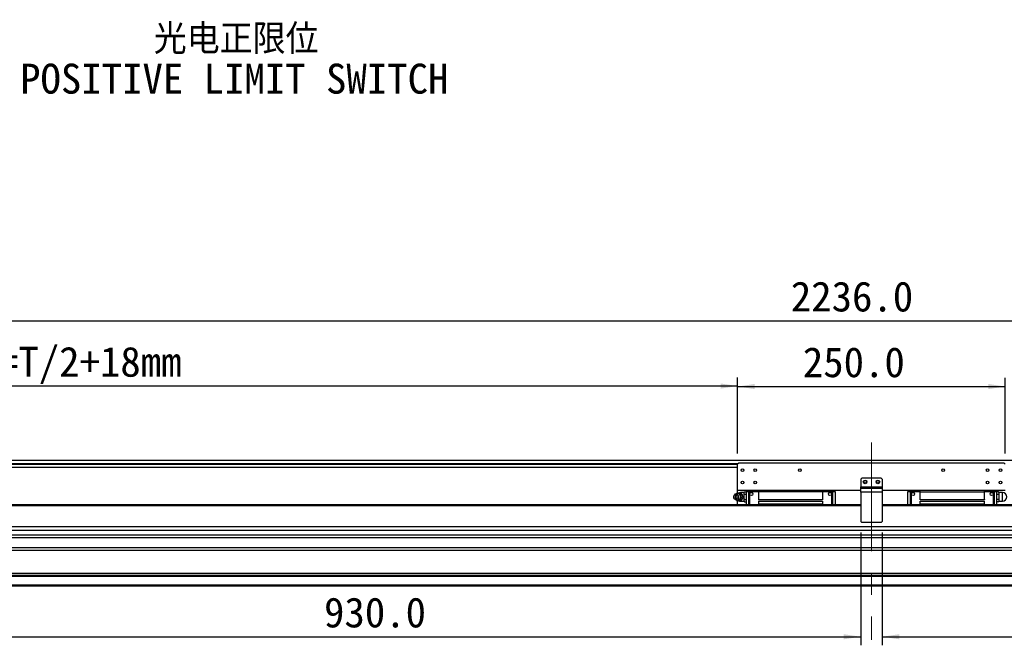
# Model space of a CAD drawing. Header units: millimetres. Extents: x 40 to 3320, y 40 to 2336.
# Tile 3 of 7: x 535 to 1455, y 1118 to 1702. Entities that reach past the tile are written whole.
import ezdxf

# ---------------------------------------------------------------- set-up
doc = ezdxf.new("R2010")
doc.units = ezdxf.units.MM
doc.header["$LTSCALE"] = 8
doc.linetypes.add('CENTERX2', pattern=[20.32, 12.7, -2.54, 2.54, -2.54])
doc.layers.add('DIMNS', color=7, linetype='Continuous')
doc.styles.add('SLDTEXTSTYLE7', font='txt')
doc.styles.add('SLDTEXTSTYLE8', font='txt', dxfattribs={"bigfont": 'bigfont'})
doc.dimstyles.new('SLDDIMSTYLE1', dxfattribs={"dimtxt": 28, "dimasz": 16, "dimexe": 0, "dimexo": 0.0625, "dimgap": 7, "dimtad": 2, "dimdec": 1, "dimrnd": 1e-09, "dimzin": 4, "dimdsep": 46, "dimtxsty": 'SLDTEXTSTYLE7', "dimsah": 1, "dimcen": 0.09, "dimadec": 0, "dimazin": 1, "dimtfac": 1, "dimtdec": 1, "dimtofl": 0, "dimtmove": 0, "dimatfit": 3, "dimfxl": 0, "dimfrac": 2, "dimtolj": 1, "dimtzin": 12, "dimarcsym": 0})

# ---------------------------------------------------------------- blocks, each defined once
blk = doc.blocks.new('_D_7')
at = {"layer": 'DIMNS'}
for p, q in [((257.66, 1291.24), (257.66, 1368.13)), ((1205.66, 1297.24), (1205.66, 1368.13)), ((1205.66, 1360.13), (257.66, 1360.13))]:
    blk.add_line(p, q, dxfattribs=at)
for points in [[(257.66, 1360.13), (273.66, 1357.73), (273.66, 1362.53)], [(1205.66, 1360.13), (1189.66, 1362.53), (1189.66, 1357.73)]]:
    blk.add_solid(points, dxfattribs=at)
at = {"layer": 'DIMNS', "char_height": 28, "attachment_point": 1, "style": 'SLDTEXTSTYLE7'}
for s, insert in [('=T/2+18mm', (514.82, 1396.87)), ('948.0', (425.61, 1396.87))]:
    blk.add_mtext(s, dxfattribs=dict(at, insert=insert))
blk = doc.blocks.new('_D_8')
at = {"layer": 'DIMNS'}
for p, q in [((1205.66, 1297.24), (1205.66, 1367.68)), ((1455.66, 1297.24), (1455.66, 1367.68)), ((1205.66, 1359.68), (1455.66, 1359.68))]:
    blk.add_line(p, q, dxfattribs=at)
for points in [[(1205.66, 1359.68), (1221.66, 1357.28), (1221.66, 1362.08)], [(1455.66, 1359.68), (1439.66, 1362.08), (1439.66, 1357.28)]]:
    blk.add_solid(points, dxfattribs=at)
at = {"layer": 'DIMNS', "insert": (1266.56, 1396.42), "char_height": 28, "attachment_point": 1, "style": 'SLDTEXTSTYLE7'}
blk.add_mtext('250.0', dxfattribs=at)
blk = doc.blocks.new('_D_10')
at = {"layer": 'DIMNS'}
for p, q in [((212.66, 1266.74), (212.66, 1429.08)), ((2448.66, 1266.74), (2448.66, 1429.08)), ((212.66, 1421.08), (2448.66, 1421.08))]:
    blk.add_line(p, q, dxfattribs=at)
for points in [[(212.66, 1421.08), (228.66, 1418.68), (228.66, 1423.48)], [(2448.66, 1421.08), (2432.66, 1423.48), (2432.66, 1418.68)]]:
    blk.add_solid(points, dxfattribs=at)
at = {"layer": 'DIMNS', "insert": (1255.34, 1457.82), "char_height": 28, "attachment_point": 1, "style": 'SLDTEXTSTYLE7'}
blk.add_mtext('2236.0', dxfattribs=at)
blk = doc.blocks.new('_D_11')
at = {"layer": 'DIMNS'}
for p, q in [((1320.66, 1223.42), (1320.66, 1117.88)), ((390.66, 1216.42), (390.66, 1117.88)), ((390.66, 1125.88), (1320.66, 1125.88))]:
    blk.add_line(p, q, dxfattribs=at)
for points in [[(390.66, 1125.88), (406.66, 1123.48), (406.66, 1128.28)], [(1320.66, 1125.88), (1304.66, 1128.28), (1304.66, 1123.48)]]:
    blk.add_solid(points, dxfattribs=at)
at = {"layer": 'DIMNS', "insert": (819.38, 1162.62), "char_height": 28, "attachment_point": 1, "style": 'SLDTEXTSTYLE7'}
blk.add_mtext('930.0', dxfattribs=at)
blk = doc.blocks.new('_D_12')
at = {"layer": 'DIMNS'}
for p, q in [((1340.66, 1223.42), (1340.66, 1117.88)), ((2270.66, 1216.42), (2270.66, 1117.88)), ((1340.66, 1125.88), (2270.66, 1125.88))]:
    blk.add_line(p, q, dxfattribs=at)
for points in [[(1340.66, 1125.88), (1356.66, 1123.48), (1356.66, 1128.28)], [(2270.66, 1125.88), (2254.66, 1128.28), (2254.66, 1123.48)]]:
    blk.add_solid(points, dxfattribs=at)
at = {"layer": 'DIMNS', "insert": (1733.29, 1162.62), "char_height": 28, "attachment_point": 1, "style": 'SLDTEXTSTYLE7'}
blk.add_mtext('930.0', dxfattribs=at)
blk = doc.blocks.new('SW_NOTE_5')
at = {"layer": 'DIMNS', "color": 0, "char_height": 28, "attachment_point": 1}
for s, insert, style in [('     光电正限位', (4.64, 14.27), 'SLDTEXTSTYLE8'), ('POSITIVE LIMIT SWITCH', (4.64, -22.75), 'SLDTEXTSTYLE7')]:
    blk.add_mtext(s, dxfattribs=dict(at, insert=insert, style=style))

msp = doc.modelspace()

# ---------------------------------------------------------------- linework, layer by layer
at = {"color": 7, "linetype": 'Continuous', "lineweight": 25}
for p, q in [((2403.1621658, 1290.4290406), (257.1621978, 1290.4290406)), ((1206.6621625, 1288.0790455), (1205.6621753, 1287.0790435)), ((1454.6621882, 1288.0790455), (1206.6621625, 1288.0790455)), ((1455.6621753, 1287.0790435), (1454.6621882, 1288.0790455)), ((1205.6621753, 1283.9290423), (257.1621978, 1283.9290423)), ((1205.6621753, 1262.5790422), (1205.6621753, 1287.0790435)), ((1321.662172, 1274.0790469), (1320.6621849, 1273.0790449)), ((1320.6621849, 1273.0790449), (1320.6621849, 1266.0790419)), ((1339.6621787, 1274.0790469), (1321.662172, 1274.0790469)), ((1340.6621658, 1273.0790449), (1339.6621787, 1274.0790469)), ((1340.6621658, 1273.0790449), (1340.6621658, 1266.0790419)), ((1204.7689997, 1260.0790446), (1204.5109116, 1259.7111424)), ((1320.6621849, 1262.5790422), (1205.6621753, 1262.5790422)), ((1205.6621753, 1260.0790446), (1205.6621753, 1262.5790422)), ((1211.6621875, 1260.5790419), (1208.3621763, 1260.5790419)), ((1208.4926211, 1260.0790446), (1208.9481496, 1260.0790446)), ((1212.160989, 1261.1978462), (1211.6621875, 1260.6990447)), ((1211.6621875, 1260.536704), (1212.160989, 1261.1978462)), ((1211.6621875, 1260.6990447), (1211.6621875, 1260.536704)), ((1211.6621875, 1260.043144), (1211.6621875, 1260.536704)), ((1211.6621875, 1259.5495877), (1211.6621875, 1260.043144)), ((1212.160989, 1261.1978462), (1213.6621618, 1261.1978462)), ((1213.6621618, 1262.1790429), (1216.1621892, 1262.1790429)), ((1213.6621618, 1262.1790429), (1213.6621618, 1261.1790446)), ((1216.1621892, 1261.1790446), (1213.6621618, 1261.1790446)), ((1213.6621618, 1261.1790446), (1213.6621618, 1249.0790447)), ((1216.1621892, 1261.6790419), (1216.1621892, 1262.1790429)), ((1216.6621827, 1262.1790429), (1216.1621892, 1261.6790419)), ((1216.1621892, 1261.1790446), (1216.1621892, 1261.6790419)), ((1216.1621892, 1261.6790419), (1216.6621827, 1261.1790446)), ((1216.1621892, 1249.0790447), (1216.1621892, 1261.1790446)), ((1225.2621793, 1262.1790429), (1216.6621827, 1262.1790429)), ((1216.6621827, 1261.1790446), (1216.6621827, 1249.0790447)), ((1225.2621793, 1261.1790446), (1216.6621827, 1261.1790446)), ((1225.2621793, 1262.5790422), (1225.2621793, 1261.2690439)), ((1285.0621783, 1261.2690439), (1225.2621793, 1261.2690439)), ((1225.2621793, 1261.2690439), (1225.2621793, 1254.1790453)), ((1285.0621783, 1262.5790422), (1285.0621783, 1261.2690439)), ((1293.6621749, 1262.1790429), (1285.0621783, 1262.1790429)), ((1285.0621783, 1261.2690439), (1285.0621783, 1254.1790453)), ((1293.6621749, 1261.1790446), (1285.0621783, 1261.1790446)), ((1294.1621684, 1261.6790419), (1293.6621749, 1262.1790429)), ((1293.6621749, 1261.1790446), (1294.1621684, 1261.6790419)), ((1293.6621749, 1249.0790447), (1293.6621749, 1261.1790446)), ((1294.1621684, 1262.1790429), (1294.1621684, 1261.6790419)), ((1294.1621684, 1262.1790429), (1296.662166, 1262.1790429)), ((1294.1621684, 1261.6790419), (1294.1621684, 1261.1790446)), ((1294.1621684, 1261.1790446), (1294.1621684, 1249.0790447)), ((1296.662166, 1261.1790446), (1294.1621684, 1261.1790446)), ((1296.662166, 1261.1790446), (1296.662166, 1262.1790429)), ((1296.662166, 1261.1790446), (1296.662166, 1249.0790447)), ((1320.6621849, 1266.0790419), (1340.6621658, 1266.0790419)), ((1320.6621849, 1264.5790426), (1320.6621849, 1266.0790419)), ((1320.6621849, 1264.5790426), (1340.6621658, 1264.5790426)), ((1320.6621849, 1261.0790429), (1320.6621849, 1264.5790426)), ((1320.6621849, 1261.0790429), (1320.6621849, 1233.5790431)), ((1340.6621658, 1261.0790429), (1320.6621849, 1261.0790429)), ((1340.6621658, 1266.0790419), (1340.6621658, 1264.5790426)), ((1340.6621658, 1264.5790426), (1340.6621658, 1261.0790429)), ((1455.6621753, 1262.5790422), (1340.6621658, 1262.5790422)), ((1340.6621658, 1261.0790429), (1340.6621658, 1233.5790431)), ((1364.6621548, 1262.1790429), (1367.1621525, 1262.1790429)), ((1364.6621548, 1262.1790429), (1364.6621548, 1261.1790446)), ((1367.1621525, 1261.1790446), (1364.6621548, 1261.1790446)), ((1364.6621548, 1249.0790447), (1364.6621548, 1261.1790446)), ((1367.1621525, 1261.6790419), (1367.1621525, 1262.1790429)), ((1367.6621758, 1262.1790429), (1367.1621525, 1261.6790419)), ((1367.1621525, 1261.1790446), (1367.1621525, 1261.6790419)), ((1367.1621525, 1261.6790419), (1367.6621758, 1261.1790446)), ((1367.1621525, 1249.0790447), (1367.1621525, 1261.1790446)), ((1376.2621724, 1262.1790429), (1367.6621758, 1262.1790429)), ((1367.6621758, 1261.1790446), (1367.6621758, 1249.0790447)), ((1376.2621724, 1261.1790446), (1367.6621758, 1261.1790446)), ((1376.2621724, 1261.2690439), (1376.2621724, 1262.5790422)), ((1376.2621724, 1261.2690439), (1436.0622012, 1261.2690439)), ((1376.2621724, 1254.1790453), (1376.2621724, 1261.2690439)), ((1436.0622012, 1261.2690439), (1436.0622012, 1262.5790422)), ((1444.6621978, 1262.1790429), (1436.0622012, 1262.1790429)), ((1436.0622012, 1254.1790453), (1436.0622012, 1261.2690439)), ((1444.6621978, 1261.1790446), (1436.0622012, 1261.1790446)), ((1445.1621615, 1261.6790419), (1444.6621978, 1262.1790429)), ((1444.6621978, 1261.1790446), (1445.1621615, 1261.6790419)), ((1444.6621978, 1249.0790447), (1444.6621978, 1261.1790446)), ((1445.1621615, 1262.1790429), (1445.1621615, 1261.6790419)), ((1445.1621615, 1262.1790429), (1447.6621591, 1262.1790429)), ((1445.1621615, 1261.6790419), (1445.1621615, 1261.1790446)), ((1447.6621591, 1261.1790446), (1445.1621615, 1261.1790446)), ((1445.1621615, 1261.1790446), (1445.1621615, 1249.0790447)), ((1447.6621591, 1261.1790446), (1447.6621591, 1262.1790429)), ((1449.1633617, 1261.1978462), (1447.6621591, 1261.1978462)), ((1447.6621591, 1249.0790447), (1447.6621591, 1261.1790446)), ((1449.662193, 1260.6990447), (1449.1633617, 1261.1978462)), ((1449.1633617, 1261.1978462), (1449.662193, 1260.536704)), ((1449.662193, 1260.536704), (1449.662193, 1260.6990447)), ((1452.9622041, 1260.5790419), (1449.662193, 1260.5790419)), ((1449.662193, 1260.536704), (1449.662193, 1260.043144)), ((1449.662193, 1260.043144), (1449.662193, 1259.5495877)), ((1202.8589987, 1258.5404066), (1202.5022053, 1258.0197079)), ((1202.5022053, 1255.1383821), (1202.8589987, 1254.6176796)), ((1205.6621753, 1249.0790447), (1205.6621753, 1253.0790453)), ((1208.3621763, 1252.5790443), (1211.6621875, 1252.5790443)), ((1208.4926211, 1253.0790453), (1208.9481496, 1253.0790453)), ((1210.8334147, 1256.579045), (1210.3540146, 1256.579045)), ((1212.160989, 1258.8884456), (1211.6621875, 1259.5495877)), ((1211.6621875, 1257.5661612), (1211.6621875, 1259.5495877)), ((1211.6621875, 1257.5661612), (1212.160989, 1258.8884456)), ((1211.6621875, 1256.579045), (1211.6621875, 1257.5661612)), ((1211.6621875, 1255.591925), (1211.6621875, 1256.579045)), ((1212.160989, 1254.2696407), (1211.6621875, 1255.591925)), ((1211.6621875, 1253.6085022), (1211.6621875, 1255.591925)), ((1211.6621875, 1253.6085022), (1212.160989, 1254.2696407)), ((1211.6621875, 1253.1149422), (1211.6621875, 1253.6085022)), ((1211.6621875, 1252.6213823), (1211.6621875, 1253.1149422)), ((1212.160989, 1251.9602401), (1211.6621875, 1252.6213823)), ((1211.6621875, 1252.4590453), (1211.6621875, 1252.6213823)), ((1211.6621875, 1252.4590453), (1212.160989, 1251.9602401)), ((1213.6621618, 1258.8884456), (1212.160989, 1258.8884456)), ((1212.160989, 1254.2696407), (1213.6621618, 1254.2696407)), ((1212.160989, 1251.9602401), (1213.6621618, 1251.9602401)), ((1225.2621793, 1254.1790453), (1285.0621783, 1254.1790453)), ((1225.2621793, 1254.1790453), (1225.2621793, 1253.6790443)), ((1285.0621783, 1253.6790443), (1225.2621793, 1253.6790443)), ((1225.2621793, 1252.4790426), (1285.0621783, 1252.4790426)), ((1225.2621793, 1252.4790426), (1225.2621793, 1249.6490439)), ((1285.0621783, 1254.1790453), (1285.0621783, 1253.6790443)), ((1285.0621783, 1252.4790426), (1285.0621783, 1249.6490439)), ((1376.2621724, 1254.1790453), (1436.0622012, 1254.1790453)), ((1376.2621724, 1253.6790443), (1376.2621724, 1254.1790453)), ((1436.0622012, 1253.6790443), (1376.2621724, 1253.6790443)), ((1376.2621724, 1249.6490439), (1376.2621724, 1252.4790426)), ((1376.2621724, 1252.4790426), (1436.0622012, 1252.4790426)), ((1436.0622012, 1254.1790453), (1436.0622012, 1253.6790443)), ((1436.0622012, 1249.6490439), (1436.0622012, 1252.4790426)), ((1449.1633617, 1258.8884456), (1447.6621591, 1258.8884456)), ((1449.1633617, 1254.2696407), (1447.6621591, 1254.2696407)), ((1449.1633617, 1251.9602401), (1447.6621591, 1251.9602401)), ((1449.662193, 1259.5495877), (1449.1633617, 1258.8884456)), ((1449.1633617, 1258.8884456), (1449.662193, 1257.5661612)), ((1449.662193, 1255.591925), (1449.1633617, 1254.2696407)), ((1449.1633617, 1254.2696407), (1449.662193, 1253.6085022)), ((1449.662193, 1252.6213823), (1449.1633617, 1251.9602401)), ((1449.1633617, 1251.9602401), (1449.662193, 1252.4590453)), ((1449.662193, 1259.5495877), (1449.662193, 1257.5661612)), ((1449.662193, 1257.5661612), (1449.662193, 1256.579045)), ((1449.662193, 1256.579045), (1449.662193, 1255.591925)), ((1449.662193, 1255.591925), (1449.662193, 1253.6085022)), ((1449.662193, 1253.6085022), (1449.662193, 1253.1149422)), ((1449.662193, 1253.1149422), (1449.662193, 1252.6213823)), ((1449.662193, 1252.6213823), (1449.662193, 1252.4590453)), ((1449.662193, 1252.5790443), (1452.9622041, 1252.5790443)), ((1320.6621849, 1249.0790447), (232.6621854, 1249.0790447)), ((1285.0621783, 1249.6490439), (1225.2621793, 1249.6490439)), ((1225.2621793, 1249.6490439), (1225.2621793, 1249.0790447)), ((1285.0621783, 1249.6490439), (1285.0621783, 1249.0790447)), ((2428.6622249, 1249.0790447), (1340.6621658, 1249.0790447)), ((1436.0622012, 1249.6490439), (1376.2621724, 1249.6490439)), ((1376.2621724, 1249.0790447), (1376.2621724, 1249.6490439)), ((1436.0622012, 1249.0790447), (1436.0622012, 1249.6490439)), ((1320.6621849, 1233.5790431), (1321.662172, 1232.5790429)), ((1339.6621787, 1232.5790429), (1321.662172, 1232.5790429)), ((1339.6621787, 1232.5790429), (1340.6621658, 1233.5790431)), ((2223.1622183, 1228.5790441), (438.1621622, 1228.5790441)), ((2223.1622183, 1225.1790443), (438.1621622, 1225.1790443)), ((2428.6622249, 1220.8440655), (232.6621854, 1220.8440655)), ((2428.6622249, 1218.3866089), (232.6621854, 1218.3866089)), ((2428.6622249, 1208.9747985), (232.6621854, 1208.9747985)), ((2428.6622249, 1206.5173425), (232.6621854, 1206.5173425)), ((2428.6622249, 1185.0790435), (232.6621854, 1185.0790435)), ((2428.6622249, 1183.0790432), (232.6621854, 1183.0790432)), ((2428.6622249, 1182.079043), (232.6621854, 1182.079043)), ((2428.6622249, 1174.0790436), (232.6621854, 1174.0790436)), ((2428.6622249, 1173.0790434), (232.6621854, 1173.0790434))]:
    msp.add_line(p, q, dxfattribs=at)
at = {"color": 8, "linetype": 'Continuous', "lineweight": 25}
for p, q in [((1206.0121738, 1287.4290419), (257.1621978, 1287.4290419)), ((1205.6621753, 1286.9290409), (257.1621978, 1286.9290409)), ((1208.3621763, 1260.5790419), (1208.3621763, 1260.1126616)), ((1452.9622041, 1252.5790443), (1452.9622041, 1260.5790419)), ((1208.3621763, 1253.0142961), (1208.3621763, 1252.5790443)), ((1320.6621849, 1248.0790427), (232.6621854, 1248.0790427)), ((2428.6622249, 1248.0790427), (1340.6621658, 1248.0790427))]:
    msp.add_line(p, q, dxfattribs=at)
at = {"color": 7, "linetype": 'Continuous', "lineweight": 25, "flags": 128}
for points in [[(1202.8589987, 1258.5404066), (1202.9051029, 1258.6059456), (1203.6461376, 1259.3416942), (1204.5685195, 1259.7780635), (1205.5722915, 1259.8677722), (1206.548705, 1259.6010973), (1207.3919021, 1259.0069322), (1208.0105685, 1258.1496684), (1208.3376192, 1257.1222072), (1208.3376192, 1256.0358828), (1208.0105685, 1255.0084179), (1207.3919021, 1254.1511541), (1206.548705, 1253.5569926), (1205.5722915, 1253.290314), (1204.5685195, 1253.3800227), (1203.6461376, 1253.8163958), (1202.9051029, 1254.5521406), (1202.8589987, 1254.6176796)], [(1202.062174, 1256.579045), (1202.2332393, 1257.5066385), (1202.7204179, 1258.2930138), (1203.4495317, 1258.8184511), (1204.3095671, 1259.002961), (1205.1696324, 1258.8184511), (1205.8987462, 1258.2930138), (1206.3859247, 1257.5066385), (1206.5569901, 1256.579045), (1206.3859247, 1255.6514514), (1205.8987462, 1254.8650724), (1205.1696324, 1254.3396351), (1204.3095671, 1254.1551252), (1203.4495317, 1254.3396351), (1202.7204179, 1254.8650724), (1202.2332393, 1255.6514514), (1202.062174, 1256.579045)]]:
    msp.add_lwpolyline(points, dxfattribs=at)
at = {"color": 7, "linetype": 'Continuous', "lineweight": 25}
for centre, radius in [((1210.1621753, 1281.5790436), 1.25), ((1222.1621753, 1281.5790436), 1.25), ((1263.6621753, 1281.5790436), 1.25), ((1397.6621753, 1281.5790436), 1.25), ((1439.1621753, 1281.5790436), 1.25), ((1451.1621753, 1281.5790436), 1.25), ((1210.1621753, 1270.0790436), 1.25), ((1222.1621753, 1270.0790436), 1.25), ((1324.6621753, 1270.5790436), 1.7), ((1324.6621753, 1270.5790436), 1.25), ((1336.6621753, 1270.5790436), 1.7), ((1336.6621753, 1270.5790436), 1.25), ((1439.1621753, 1270.0790436), 1.25), ((1451.1621753, 1270.0790436), 1.25), ((1218.4621753, 1259.2790436), 1.5), ((1291.8621753, 1259.2790436), 1.5), ((1369.4621753, 1259.2790436), 1.5), ((1442.8621753, 1259.2790436), 1.5)]:
    msp.add_circle(centre, radius, dxfattribs=at)
for centre, radius, start, end in [((1205.3196298, 1256.5790436), 3.3, 0, 90.0000000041), ((1208.3621753, 1256.5790436), 4, 90, 117.9917204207), ((1452.9621753, 1256.5790436), 4, 0, 90), ((1205.3196298, 1256.5790436), 3.3, 269.9999999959, 0), ((1208.3621753, 1256.5790436), 4, 242.6870994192, 270), ((1452.9621753, 1256.5790436), 4, 270, 0)]:
    msp.add_arc(centre, radius, start, end, dxfattribs=at)
at = {"color": 8, "linetype": 'Continuous', "lineweight": 25}
msp.add_arc((1205.8602064, 1256.5790431), 3.0435285, 293.9291862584, 66.0708137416, dxfattribs=at)
at = {"color": 7, "linetype": 'Continuous', "lineweight": 25}
for points, knots in [([(1208.4926211, 1260.0790446), (1208.0141077, 1260.0790446), (1207.2123306, 1260.0790446), (1206.0305922, 1260.0790446), (1205.3178889, 1260.0790446), (1204.9068018, 1260.0790446), (1204.7689997, 1260.0790446)], [0, 0, 0, 0, 0.3345926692, 0.560629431, 0.8527169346, 1, 1, 1, 1]), ([(1210.3540146, 1256.579045), (1210.083063, 1256.936574), (1209.6328157, 1257.5306893), (1209.078666, 1258.4741731), (1208.7365707, 1259.2952875), (1208.5780977, 1259.8044269), (1208.4926211, 1260.0790446)], [0, 0, 0, 0, 0.3229030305, 0.5365763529, 0.7500402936, 1, 1, 1, 1]), ([(1208.9481496, 1260.0790446), (1209.3134782, 1259.5714066), (1209.9309697, 1258.7133787), (1210.5323832, 1257.4651445), (1210.7407909, 1256.8516872), (1210.8334147, 1256.579045)], [0, 0, 0, 0, 0.4459499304, 0.7537604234, 1, 1, 1, 1]), ([(1203.2737874, 1256.579045), (1203.2852362, 1256.7046659), (1203.3081338, 1256.9559093), (1203.4866985, 1257.2902708), (1203.7496266, 1257.5444714), (1204.077953, 1257.6898108), (1204.431786, 1257.7099158), (1204.7720053, 1257.6025562), (1205.0600207, 1257.379697), (1205.2634649, 1257.0669122), (1205.3374118, 1256.7823597), (1205.3514875, 1256.4933363), (1205.3057533, 1256.201975), (1205.1338829, 1255.8678603), (1204.869132, 1255.6136155), (1204.5413123, 1255.4682801), (1204.1873344, 1255.4481659), (1203.847216, 1255.5555451), (1203.5589256, 1255.7783715), (1203.3563617, 1256.0911978), (1203.2798979, 1256.3756582), (1203.2749646, 1256.5398644), (1203.2737874, 1256.579045)], [0, 0, 0, 0, 0.053686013, 0.1073726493, 0.161056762, 0.2147447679, 0.2684320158, 0.3221177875, 0.375802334, 0.4294884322, 0.4831753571, 0.4999989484, 0.5536849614, 0.607372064, 0.6610591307, 0.7147432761, 0.7684305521, 0.8221164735, 0.8758039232, 0.9294900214, 0.9831758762, 1, 1, 1, 1]), ([(1204.4770264, 1253.475148), (1204.4777217, 1253.4741047), (1204.570698, 1253.3345876), (1204.670221, 1253.206337), (1204.7689997, 1253.0790453)], [0, 0, 0, 0, 0.0074778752, 1, 1, 1, 1]), ([(1204.7689997, 1253.0790453), (1205.0807395, 1253.0790453), (1205.6040718, 1253.0790453), (1206.5925625, 1253.0790453), (1207.552515, 1253.0790453), (1208.1819981, 1253.0790453), (1208.4926211, 1253.0790453)], [0, 0, 0, 0, 0.3312926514, 0.5561565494, 0.7809822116, 1, 1, 1, 1]), ([(1208.4926211, 1253.0790453), (1208.6020074, 1253.4323054), (1208.7845017, 1254.0216659), (1209.223211, 1254.9583891), (1209.7568462, 1255.7899171), (1210.1448313, 1256.3026198), (1210.3540146, 1256.579045)], [0, 0, 0, 0, 0.3204880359, 0.5346854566, 0.7491242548, 1, 1, 1, 1]), ([(1210.8334147, 1256.579045), (1210.657714, 1256.0856122), (1210.3570838, 1255.2413311), (1209.6207806, 1253.9937098), (1209.1598651, 1253.3669426), (1208.9481496, 1253.0790453)], [0, 0, 0, 0, 0.4319435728, 0.7390708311, 1, 1, 1, 1])]:
    msp.add_open_spline(points, degree=3, knots=knots, dxfattribs=at)
at = {"layer": 'DIMNS', "linetype": 'CENTERX2', "lineweight": 18}
msp.add_line((1330.6621753, 1307.3790436), (1330.6621753, 1123.0790436), dxfattribs=at)

# ---------------------------------------------------------------- block references
at = {"layer": 'DIMNS'}
msp.add_blockref('SW_NOTE_5', (530.8659004, 1684.0842908), dxfattribs=at)

# ---------------------------------------------------------------- dimensions: what is measured, and where the dimension line sits
for base, p1, p2, picture, middle in [((2448.6621753, 1421.0790436), (212.6621753, 1256.5790436), (2448.6621753, 1256.5790436), '_D_10', (1310.0561319, 1421.0790436)), ((1455.6621753, 1359.6770355), (1205.6621753, 1287.0790436), (1455.6621753, 1287.0790436), '_D_8', (1311.1620018, 1359.6770355)), ((2270.6621753, 1125.8826631), (1340.6621753, 1233.5790436), (2270.6621753, 1226.5790436), '_D_12', (1777.8937266, 1125.8826631))]:
    dim = msp.add_linear_dim(base=base, p1=p1, p2=p2, dimstyle='SLDDIMSTYLE1', dxfattribs=at)
    dim.commit()
    dim.dimension.update_dxf_attribs({"geometry": picture, "text_midpoint": middle, "dimtype": 160})
dim = msp.add_linear_dim(base=(257.6621753, 1360.1323644), p1=(1205.6621753, 1287.0790436), p2=(257.6621753, 1281.0790436), text='<>=T/2+18mm', dimstyle='SLDDIMSTYLE1', dxfattribs=at)
dim.commit()
dim.dimension.update_dxf_attribs({"geometry": '_D_7', "text_midpoint": (575.6994, 1360.1323644), "dimtype": 160})
dim = msp.add_linear_dim(base=(1320.6621753, 1125.8826631), p1=(390.6621753, 1226.5790436), p2=(1320.6621753, 1233.5790436), angle=0, dimstyle='SLDDIMSTYLE1', dxfattribs=at)
dim.commit()
dim.dimension.update_dxf_attribs({"geometry": '_D_11', "text_midpoint": (863.9862966, 1125.8826631), "dimtype": 160})

doc.saveas('drawing.dxf')
